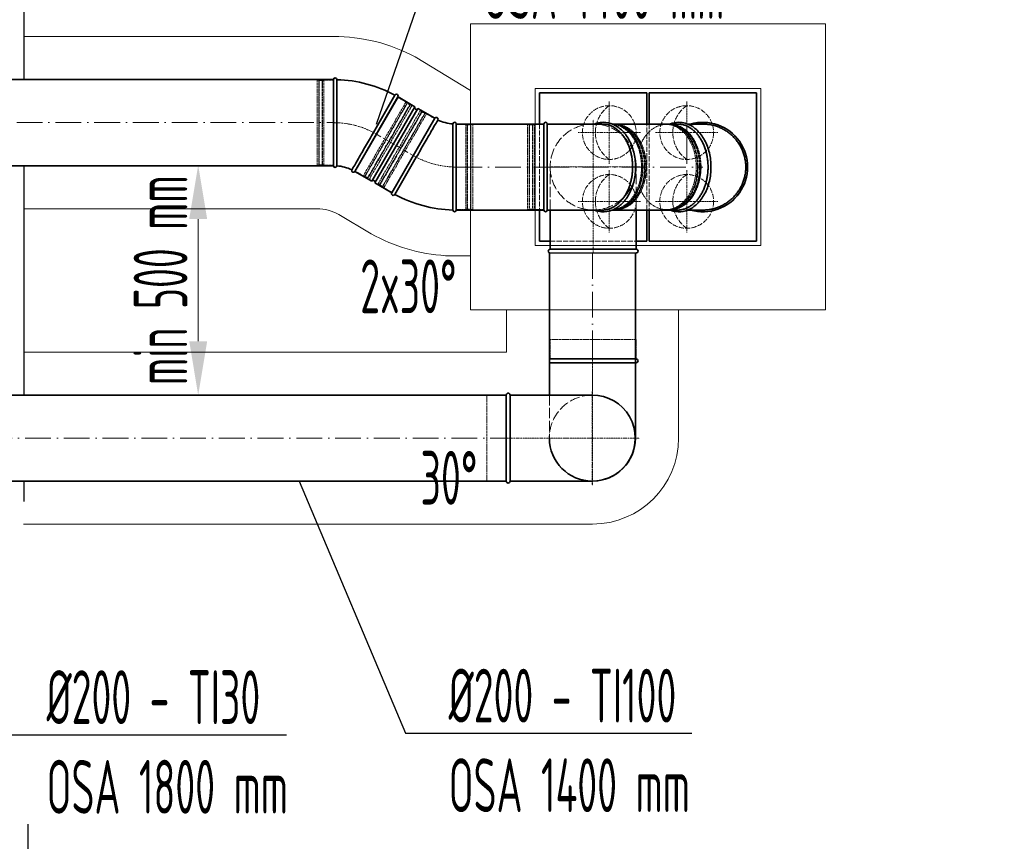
# Model space of a CAD drawing. Header units: millimetres. Extents: x -118717 to 8962, y 22910 to 145283.
# Tile 75 of 193: x -79478 to -77189, y 113395 to 115306. Entities that reach past the tile are written whole.
import ezdxf

# ---------------------------------------------------------------- set-up
doc = ezdxf.new("R2010")
doc.units = ezdxf.units.MM
for name, pattern in [('ACAD_ISO02W100', [15, 12, -3]), ('ACAD_ISO10W100', [18, 12, -3, 0, -3]), ('phl_thick', [0])]:
    doc.linetypes.add(name, pattern=pattern)
for name, color, linetype, lineweight in [('UT_KOTY - DIMENZE', 7, 'Continuous', 5), ('VZT_01 SUP (PŘÍVOD) - OBRYS', 5, 'Continuous', 35), ('VZT_02 SUP (PŘÍVOD) - OSA', 5, 'ACAD_ISO10W100', 5), ('VZT_04 SUP (PŘÍVOD) - SKRYTÉ', 5, 'ACAD_ISO02W100', 5), ('VZT_05 ETA (ODVOD) - OBRYS', 6, 'Continuous', 35), ('VZT_06 ETA (ODVOD) - OSA', 6, 'ACAD_ISO10W100', 5), ('VZT_08 ETA (ODVOD) - SKRYTÉ', 6, 'ACAD_ISO02W100', 5), ('VZT_0B ETA (ODVOD)', 6, 'Continuous', 35), ('VZT_50 POPIS - OBECNE', 7, 'Continuous', 13), ('VZT_60_KOTY - DIMENZE', 7, 'Continuous', 5), ('VZT_IZOLACE - TEPELNÁ', 6, 'IZOLACE TEPELNA', 13)]:
    doc.layers.add(name, color=color, linetype=linetype, lineweight=lineweight)
doc.layers.add('VZT_03 SUP (PŘÍVOD) - NETISK', color=8, linetype='ACAD_ISO02W100', lineweight=5, plot=False)
doc.layers.add('VZT_07 ETA (ODVOD) - NETISK', color=8, linetype='ACAD_ISO02W100', lineweight=5, plot=False)
doc.styles.add('EVORA_125', font='isocp.shx', dxfattribs={"width": 0.6, "height": 125})
doc.styles.add('ISOCP 2.5', font='isocp.shx', dxfattribs={"width": 0.6, "height": 2.5})
doc.styles.get("Standard").update_dxf_attribs({"font": 'arial.ttf'})
doc.linetypes.add('IZOLACE TEPELNA', pattern='A,12.7,-1.5,["T",Standard,S=2.54,R=0,X=0,Y=-1.27],-3', length=17.2)

msp = doc.modelspace()

# ---------------------------------------------------------------- linework, layer by layer
for p, q in [((-79467.8, 115166.1), (-79467.8, 115625.9)), ((-79467.8, 115166.1), (-79467.8, 115266.1)), ((-79467.8, 114432.8), (-79467.8, 114966.1)), ((-79467.8, 114185.1), (-79467.8, 114232.8)), ((-79459.1, 113435.1), (-79459.1, 111482.4))]:
    msp.add_line(p, q)
at = {"color": 0, "linetype": 'Continuous', "lineweight": 0, "extrusion": (2.28848e-17, 1, -2.22045e-16)}
for p, q in [((-78099.8, 115062.9, 20.5), (-78100.1, 115062.9, 20.5)), ((-78094.5, 115062.9, 20.5), (-78094.8, 115062.9, 20.5)), ((-77972.7, 115061.9, 20.5), (-77975.5, 115061.9, 20.5)), ((-77971.9, 115062.9, 20.5), (-77972.3, 115062.9, 20.5)), ((-77966.6, 115062.9, 20.5), (-77967, 115062.9, 20.5)), ((-78099.8, 114862.9, 20.5), (-78100.1, 114862.9, 20.5)), ((-78094.5, 114862.9, 20.5), (-78094.8, 114862.9, 20.5)), ((-77972.7, 114863.9, 20.5), (-77975.5, 114863.9, 20.5)), ((-77971.9, 114862.9, 20.5), (-77972.3, 114862.9, 20.5)), ((-77966.6, 114862.9, 20.5), (-77967, 114862.9, 20.5))]:
    msp.add_line(p, q, dxfattribs=at)
at = {"color": 0, "linetype": 'Continuous', "lineweight": 0}
for points in [[(-77890.1, 115062.9, 20.5), (-77890.1, 115062.9, 20.5), (-77890.2, 115062.9, 20.5), (-77890.2, 115062.9, 20.5)], [(-78123.9, 114862.9, 20.5), (-78123.9, 114862.9, 20.5), (-78123.9, 114862.9, 20.5), (-78123.9, 114862.9, 20.5)]]:
    msp.add_open_spline(points, degree=3, dxfattribs=at)
at = {"layer": 'UT_KOTY - DIMENZE'}
msp.add_line((-79063, 114557.8), (-79063, 114842.1), dxfattribs=at)
for points in [[(-79083.8, 114842.1), (-79042.2, 114842.1), (-79063, 114967.1)], [(-79083.8, 114557.8), (-79042.2, 114557.8), (-79063, 114432.8)]]:
    msp.add_solid(points, dxfattribs=at)
at = {"layer": 'VZT_01 SUP (PŘÍVOD) - OBRYS'}
for p, q in [((-78020, 115135.6), (-78270, 115135.6)), ((-78270, 115135.6), (-78270, 115063.1)), ((-78020, 115063), (-78020, 115135.6)), ((-78270, 114863.1), (-78270, 114790.6)), ((-78245, 114772), (-78245.1, 114863.1)), ((-78045, 114772.1), (-78045.1, 114863.1)), ((-78020, 114790.6), (-78020, 114863.1)), ((-78270, 114790.6), (-78245, 114790.6)), ((-78045, 114790.6), (-78020, 114790.6)), ((-78245, 114772), (-78045, 114772.1)), ((-78245, 114763), (-78045, 114763.1)), ((-78246.7, 114523.8), (-78246.7, 114432.8)), ((-78046.7, 114523.8), (-78046.7, 114332.8)), ((-78045.2, 114516.9), (-78245.2, 114516.9)), ((-78045.2, 114507.9), (-78245.2, 114507.9))]:
    msp.add_line(p, q, dxfattribs=at)
for points in [[(-78246.5, 114444.3), (-78246.5, 114763)], [(-78046.5, 114444.3), (-78046.5, 114763)], [(-78347.1, 114432.8), (-79645.6, 114432.8)], [(-78347.1, 114432.8), (-78347, 114232.8)], [(-78338.1, 114432.8), (-78338, 114232.8)], [(-78338.1, 114432.8), (-78147.1, 114432.8)], [(-78347.1, 114232.8), (-79645.6, 114232.8)], [(-78338, 114232.8), (-78147, 114232.7)]]:
    msp.add_lwpolyline(points, dxfattribs=at)
for centre, radius, start, end in [((-78245, 114767.5), 4.5, 90.0232, 270.0232), ((-78045, 114767.6), 4.5, 270.0232, 90.0232), ((-78045.2, 114512.4), 4.5, 270.0105, 90.0105), ((-78342.6, 114432.8), 4.5, 0.0232, 180.0232), ((-78147, 114332.7), 100, 270.0232, 90.0232), ((-78146.8, 114332.8), 100, 180.0105, 0.0105), ((-78342.5, 114232.8), 4.5, 180.0232, 0.0232)]:
    msp.add_arc(centre, radius, start, end, dxfattribs=at)
at = {"layer": 'VZT_02 SUP (PŘÍVOD) - OSA', "ltscale": 0.3}
for p, q in [((-78107.5, 115115.6), (-78107.5, 115043.1)), ((-78145.1, 114963.1), (-78145.2, 115073.1)), ((-78180, 115043.1), (-78107.5, 115043.1)), ((-78035, 115043.1), (-78107.5, 115043.1)), ((-78107.5, 115043.1), (-78107.5, 114970.6)), ((-78145.1, 114963.1), (-78255.1, 114963)), ((-78145.1, 114963.1), (-78035.1, 114963.1)), ((-78145, 114763.1), (-78145.1, 114963.1)), ((-78107.5, 114955.6), (-78107.5, 114883.1)), ((-78180, 114883.1), (-78107.5, 114883.1)), ((-78035, 114883.1), (-78107.5, 114883.1)), ((-78107.5, 114883.1), (-78107.5, 114810.6)), ((-78146.7, 114532.8), (-78146.7, 114332.8)), ((-78146.7, 114332.8), (-78146.6, 114222.8))]:
    msp.add_line(p, q, dxfattribs=at)
at = {"layer": 'VZT_02 SUP (PŘÍVOD) - OSA', "ltscale": 5}
for points in [[(-78146.5, 114763), (-78146.5, 114444.3)], [(-79645.6, 114332.8), (-78347.1, 114332.8)]]:
    msp.add_lwpolyline(points, dxfattribs=at)
at = {"layer": 'VZT_02 SUP (PŘÍVOD) - OSA', "ltscale": 0.3}
for points in [[(-78147, 114332.9), (-78147.1, 114442.9)], [(-78347, 114332.8), (-78147, 114332.9)], [(-78147, 114332.9), (-78037, 114332.9)], [(-78147, 114332.9), (-78147, 114222.9)]]:
    msp.add_lwpolyline(points, dxfattribs=at)
at = {"layer": 'VZT_03 SUP (PŘÍVOD) - NETISK', "ltscale": 0.4}
for p, q in [((-78045.2, 114561.9), (-78245.2, 114561.9)), ((-78245.2, 114561.9), (-78245.2, 114516.9)), ((-78045.2, 114516.9), (-78045.2, 114561.9))]:
    msp.add_line(p, q, dxfattribs=at)
msp.add_lwpolyline([(-78347.1, 114432.8), (-78392.1, 114432.8), (-78392, 114232.8), (-78347, 114232.8)], dxfattribs=at)
at = {"layer": 'VZT_04 SUP (PŘÍVOD) - SKRYTÉ'}
for p, q in [((-78270, 115063.1), (-78270, 114863.1)), ((-78020, 114863.1), (-78020, 115063)), ((-78245, 114790.6), (-78045, 114790.6))]:
    msp.add_line(p, q, dxfattribs=at)
at = {"layer": 'VZT_04 SUP (PŘÍVOD) - SKRYTÉ', "ltscale": 2}
for p, q in [((-78245.1, 114863.1), (-78245.1, 114963)), ((-78045.1, 114863.1), (-78045.1, 114963.1)), ((-78246.7, 114432.8), (-78246.8, 114332.8))]:
    msp.add_line(p, q, dxfattribs=at)
at = {"layer": 'VZT_04 SUP (PŘÍVOD) - SKRYTÉ'}
for centre in [(-78107.5, 115043.1), (-78107.5, 114883.1)]:
    msp.add_circle(centre, 62.5, dxfattribs=at)
for centre in [(-78063.1, 115043.1), (-78063.1, 114883.1)]:
    msp.add_arc(centre, 76.7, 125.4307, 234.5693, dxfattribs=at)
at = {"layer": 'VZT_04 SUP (PŘÍVOD) - SKRYTÉ', "ltscale": 2}
for centre, start, end in [((-78144.9, 114963.1), 0.0232, 180.0232), ((-78144.9, 114963.1), 180.0232, 0.0232), ((-78147, 114332.7), 90.0232, 270.0232)]:
    msp.add_arc(centre, 100, start, end, dxfattribs=at)
at = {"layer": 'VZT_05 ETA (ODVOD) - OBRYS'}
for p, q in [((-78748.6, 114966.1, 20.5), (-78748.6, 115166.1, 20.5)), ((-78740.6, 115066.1, 20.5), (-78740.6, 115166.1, 20.5)), ((-78698.8, 114952.8, 20.5), (-78598.5, 115125.9, 20.5)), ((-78598.6, 115126, 20.5), (-78698.6, 114952.7, 20.5)), ((-78655.6, 115043.3, 20.5), (-78605.6, 115130, 20.5)), ((-78598.5, 115125.9, 20.5), (-78559.1, 115103, 20.5)), ((-77765, 115135.6), (-78015, 115135.6)), ((-78015, 115135.6), (-78015, 115063)), ((-77765, 114790.6), (-77765, 115135.6)), ((-78659.5, 114930, 20.5), (-78559.1, 115103, 20.5)), ((-78652.5, 114926, 20.5), (-78552.2, 115099, 20.5)), ((-78552.2, 115099, 20.5), (-78512.8, 115076.2, 20.5)), ((-78613.2, 114903.2, 20.5), (-78512.8, 115076.2, 20.5)), ((-78613, 114903.1, 20.5), (-78513, 115076.3, 20.5)), ((-78463, 115062.9, 20.5), (-78463, 114862.9, 20.5)), ((-78556, 114985.8, 20.5), (-78606.1, 114899.1, 20.5)), ((-78471, 114963, 20.5), (-78471, 114862.9, 20.5)), ((-78698.8, 114952.8, 20.5), (-78659.5, 114930, 20.5)), ((-78652.5, 114926, 20.5), (-78613.2, 114903.2, 20.5)), ((-78015, 114863.1), (-78015, 114790.6)), ((-78015, 114790.6), (-77765, 114790.6))]:
    msp.add_line(p, q, dxfattribs=at)
at = {"layer": 'VZT_05 ETA (ODVOD) - OBRYS', "extrusion": (2.28848e-17, 1, -2.22045e-16)}
for p, q in [((-78259.6, 115062.9, 20.5), (-78259.6, 114962.9, 20.5)), ((-78251.6, 115062.9, 20.5), (-78251.6, 114862.9, 20.5)), ((-78123.9, 115062.9, 20.5), (-78251.6, 115062.9, 20.5)), ((-77890.2, 115062.9, 20.5), (-77925.2, 115062.9, 20.5)), ((-78259.6, 114962.9, 20.5), (-78259.6, 114862.9, 20.5)), ((-78251.6, 114862.9, 20.5), (-78123.9, 114862.9, 20.5)), ((-77925.2, 114862.9, 20.5), (-77890.2, 114862.9, 20.5))]:
    msp.add_line(p, q, dxfattribs=at)
at = {"layer": 'VZT_05 ETA (ODVOD) - OBRYS'}
for points in [[(-78748.6, 115166.1), (-79935.4, 115166.1)], [(-78259.6, 115062.9), (-78463, 115062.9)], [(-77948.6, 115062.9), (-78100.4, 115062.9)], [(-78748.6, 114966.1), (-79935.4, 114966.1)], [(-78259.6, 114862.9), (-78463, 114862.9)], [(-77948.6, 114862.9), (-78100.4, 114862.9)]]:
    msp.add_lwpolyline(points, dxfattribs=at)
for centre, radius, start, end in [((-78744.6, 115166.1, 20.5), 4, 0, 180), ((-78748.6, 114866.1, 20.5), 300, 61.5281, 88.4719), ((-78602.1, 115128, 20.5), 4, 330, 150), ((-78555.7, 115101, 20.5), 4, 149.8883, 329.8883), ((-78509.5, 115074.3, 20.5), 4, 334.5812, 150), ((-78463, 115162.9, 20.5), 100, 244.5812, 265.4188), ((-78467, 115062.9, 20.5), 4, 0, 175.4188), ((-78744.6, 114966.1, 20.5), 4, 180, 355.4188), ((-78748.6, 114866.1, 20.5), 100, 64.5812, 85.4188), ((-78702.1, 114954.7, 20.5), 4, 154.5812, 330), ((-78656, 114928, 20.5), 4, 329.8883, 149.8883), ((-78609.5, 114901.1, 20.5), 4, 150, 330), ((-78463, 115162.9, 20.5), 300, 241.5281, 268.4719), ((-78467, 114862.9, 20.5), 4, 180, 0)]:
    msp.add_arc(centre, radius, start, end, dxfattribs=at)
at = {"layer": 'VZT_05 ETA (ODVOD) - OBRYS', "extrusion": (-5.08144e-33, -2.22045e-16, -1)}
for centre, radius, start, end in [((77890, 114962.9, -20.5), 104, 74.0576, 285.9424), ((78255.6, 115062.9, -20.5), 4, 0, 180), ((78255.6, 114862.9, -20.5), 4, 180, 0)]:
    msp.add_arc(centre, radius, start, end, dxfattribs=at)
at = {"layer": 'VZT_05 ETA (ODVOD) - OBRYS'}
for points, knots in [([(-78556, 114985.8, 20.5), (-78549.7, 114996.7, 20.5), (-78543.5, 115007.5, 20.5), (-78531.5, 115028.2, 20.5), (-78526, 115037.8, 20.5), (-78516.6, 115054.1, 20.5), (-78512.8, 115060.7, 20.5), (-78507.5, 115069.8, 20.5), (-78506.1, 115072.3, 20.5), (-78505.9, 115072.6, 20.5), (-78505.9, 115072.6, 20.5), (-78505.9, 115072.6, 20.5)], [157.533456, 157.533456, 157.533456, 157.533456, 195.393508, 195.393508, 234.551342, 234.551342, 273.721472, 273.721472, 312.806301, 312.806301, 315.294186, 315.294186, 315.294186, 315.294186]), ([(-78740.7, 114965.8, 20.5), (-78740.7, 114965.8, 20.5), (-78740.7, 114968, 20.5), (-78740.7, 114977, 20.5), (-78740.7, 114983.9, 20.5), (-78740.6, 115001.7, 20.5), (-78740.6, 115012.4, 20.5), (-78740.6, 115036.1, 20.5), (-78740.6, 115049, 20.5), (-78740.6, 115063.4, 20.5), (-78740.6, 115064.7, 20.5), (-78740.6, 115066.1, 20.5)], [315.294186, 315.294186, 315.294186, 315.294186, 351.735982, 351.735982, 390.710875, 390.710875, 429.832624, 429.832624, 468.991563, 468.991563, 473.053633, 473.053633, 473.053633, 473.053633]), ([(-78471, 115063.2, 20.5), (-78471, 115063.2, 20.5), (-78471, 115061, 20.5), (-78471, 115052, 20.5), (-78471, 115045.1, 20.5), (-78471, 115027.3, 20.5), (-78471, 115016.6, 20.5), (-78471, 114992.9, 20.5), (-78471, 114980.1, 20.5), (-78471, 114965.7, 20.5), (-78471, 114964.3, 20.5), (-78471, 114963, 20.5)], [315.294186, 315.294186, 315.294186, 315.294186, 351.735982, 351.735982, 390.710875, 390.710875, 429.832624, 429.832624, 468.991563, 468.991563, 473.053633, 473.053633, 473.053633, 473.053633]), ([(-78121, 115066.9, 20.5), (-78113.2, 115066.9, 20.5), (-78105.3, 115065.2, 20.5), (-78090.4, 115058.4, 20.5), (-78083.3, 115053.4, 20.5), (-78070.5, 115040.4, 20.5), (-78064.8, 115032.4, 20.5), (-78055.5, 115014.3, 20.5), (-78052, 115004.2, 20.5), (-78047.3, 114983, 20.5), (-78046.1, 114971.8, 20.5), (-78046.5, 114949.6, 20.5), (-78047.9, 114938.5, 20.5), (-78053.3, 114917.5, 20.5), (-78057.2, 114907.6, 20.5), (-78067, 114890, 20.5), (-78073, 114882.3, 20.5), (-78086.4, 114870, 20.5), (-78093.9, 114865.3, 20.5), (-78109.3, 114859.6, 20.5), (-78117.4, 114858.4, 20.5), (-78130.8, 114859.5, 20.5), (-78136.3, 114860.8, 20.5), (-78141.6, 114862.9, 20.5)], [0, 0, 0, 0, 0.308376, 0.308376, 0.622113, 0.622113, 0.943381, 0.943381, 1.267532, 1.267532, 1.59202, 1.59202, 1.916452, 1.916452, 2.240944, 2.240944, 2.564931, 2.564931, 2.885391, 2.885391, 3.197704, 3.197704, 3.415135, 3.415135, 3.415135, 3.415135]), ([(-78141.6, 115062.9, 20.5), (-78139.8, 115063.6, 20.5), (-78137.9, 115064.2, 20.5), (-78131.1, 115066.2, 20.5), (-78126.1, 115066.9, 20.5), (-78121, 115066.9, 20.5)], [6.0096429, 6.0096429, 6.0096429, 6.0096429, 6.0843742, 6.0843742, 6.2831853, 6.2831853, 6.2831853, 6.2831853]), ([(-78123.9, 114862.9, 20.5), (-78122.8, 114862.9, 20.5), (-78121.7, 114862.9, 20.5), (-78119.5, 114863.1, 20.5), (-78118.3, 114863.2, 20.5), (-78116, 114863.5, 20.5), (-78114.8, 114863.7, 20.5), (-78112.5, 114864.2, 20.5), (-78111.3, 114864.5, 20.5), (-78109, 114865.1, 20.5), (-78107.8, 114865.5, 20.5), (-78105.5, 114866.3, 20.5), (-78104.4, 114866.8, 20.5), (-78102.1, 114867.7, 20.5), (-78101.1, 114868.3, 20.5), (-78098.9, 114869.3, 20.5), (-78097.9, 114869.9, 20.5), (-78095.9, 114871.1, 20.5), (-78094.8, 114871.7, 20.5), (-78092.8, 114873.1, 20.5), (-78091.7, 114873.8, 20.5), (-78089.7, 114875.4, 20.5), (-78088.7, 114876.2, 20.5), (-78086.6, 114877.9, 20.5), (-78085.6, 114878.8, 20.5), (-78083.6, 114880.7, 20.5), (-78082.7, 114881.7, 20.5), (-78080.8, 114883.6, 20.5), (-78079.8, 114884.7, 20.5), (-78078, 114886.8, 20.5), (-78077.2, 114887.8, 20.5), (-78075.5, 114890, 20.5), (-78074.7, 114891.1, 20.5), (-78073.1, 114893.3, 20.5), (-78072.4, 114894.4, 20.5), (-78070.8, 114896.8, 20.5), (-78070.1, 114898, 20.5), (-78068.6, 114900.6, 20.5), (-78067.9, 114901.9, 20.5), (-78066.5, 114904.6, 20.5), (-78065.8, 114905.9, 20.5), (-78064.5, 114908.7, 20.5), (-78063.8, 114910.2, 20.5), (-78062.6, 114913, 20.5), (-78062, 114914.5, 20.5), (-78060.9, 114917.4, 20.5), (-78060.4, 114918.9, 20.5), (-78059.4, 114921.8, 20.5), (-78059, 114923.2, 20.5), (-78058.2, 114926.1, 20.5), (-78057.8, 114927.5, 20.5), (-78057, 114930.5, 20.5), (-78056.6, 114932.1, 20.5), (-78055.9, 114935.2, 20.5), (-78055.6, 114936.8, 20.5), (-78055.1, 114940.1, 20.5), (-78054.8, 114941.7, 20.5), (-78054.3, 114945, 20.5), (-78054.1, 114946.7, 20.5), (-78053.8, 114950, 20.5), (-78053.6, 114951.7, 20.5), (-78053.4, 114954.9, 20.5), (-78053.3, 114956.6, 20.5), (-78053.2, 114959.8, 20.5), (-78053.2, 114961.3, 20.5), (-78053.2, 114962.9, 20.5), (-78053.2, 114964.4, 20.5), (-78053.2, 114966, 20.5), (-78053.3, 114969.2, 20.5), (-78053.4, 114970.8, 20.5), (-78053.6, 114974.1, 20.5), (-78053.8, 114975.8, 20.5), (-78054.1, 114979.1, 20.5), (-78054.3, 114980.7, 20.5), (-78054.8, 114984, 20.5), (-78055.1, 114985.7, 20.5), (-78055.6, 114988.9, 20.5), (-78055.9, 114990.5, 20.5), (-78056.6, 114993.7, 20.5), (-78057, 114995.2, 20.5), (-78057.8, 114998.3, 20.5), (-78058.2, 114999.7, 20.5), (-78059, 115002.6, 20.5), (-78059.4, 115004, 20.5), (-78060.4, 115006.9, 20.5), (-78060.9, 115008.4, 20.5), (-78062, 115011.3, 20.5), (-78062.6, 115012.7, 20.5), (-78063.8, 115015.6, 20.5), (-78064.5, 115017, 20.5), (-78065.8, 115019.8, 20.5), (-78066.5, 115021.2, 20.5), (-78067.9, 115023.9, 20.5), (-78068.6, 115025.2, 20.5), (-78070.1, 115027.8, 20.5), (-78070.8, 115029, 20.5), (-78072.4, 115031.4, 20.5), (-78073.1, 115032.5, 20.5), (-78074.7, 115034.7, 20.5), (-78075.5, 115035.8, 20.5), (-78077.2, 115037.9, 20.5), (-78078, 115039, 20.5), (-78079.8, 115041.1, 20.5), (-78080.8, 115042.1, 20.5), (-78082.7, 115044.1, 20.5), (-78083.6, 115045.1, 20.5), (-78085.6, 115047, 20.5), (-78086.6, 115047.9, 20.5), (-78088.7, 115049.6, 20.5), (-78089.7, 115050.4, 20.5), (-78091.7, 115051.9, 20.5), (-78092.8, 115052.7, 20.5), (-78094.8, 115054, 20.5), (-78095.9, 115054.7, 20.5), (-78097.9, 115055.9, 20.5), (-78098.9, 115056.4, 20.5), (-78101.1, 115057.5, 20.5), (-78102.1, 115058, 20.5), (-78104.4, 115059, 20.5), (-78105.5, 115059.5, 20.5), (-78107.8, 115060.3, 20.5), (-78109, 115060.6, 20.5), (-78111.3, 115061.3, 20.5), (-78112.5, 115061.6, 20.5), (-78114.8, 115062.1, 20.5), (-78116, 115062.3, 20.5), (-78118.3, 115062.6, 20.5), (-78119.5, 115062.7, 20.5), (-78121.7, 115062.9, 20.5), (-78122.8, 115062.9, 20.5), (-78123.9, 115062.9, 20.5)], [-148.058014, -148.058014, -148.058014, -148.058014, -143.505913, -143.505913, -138.87378, -138.87378, -134.241647, -134.241647, -129.609514, -129.609514, -124.977381, -124.977381, -120.345248, -120.345248, -115.713115, -115.713115, -111.080982, -111.080982, -106.451331, -106.451331, -101.82168, -101.82168, -97.192029, -97.192029, -92.562378, -92.562378, -87.932727, -87.932727, -83.303076, -83.303076, -78.673425, -78.673425, -74.043774, -74.043774, -69.415617, -69.415617, -64.787461, -64.787461, -60.159305, -60.159305, -55.531148, -55.531148, -50.902992, -50.902992, -46.274836, -46.274836, -41.646679, -41.646679, -37.018523, -37.018523, -32.391208, -32.391208, -27.763892, -27.763892, -23.136577, -23.136577, -18.509262, -18.509262, -13.881946, -13.881946, -9.254631, -9.254631, -4.627315, -4.627315, 0, 0, 0, 4.627315, 4.627315, 9.254631, 9.254631, 13.881946, 13.881946, 18.509262, 18.509262, 23.136577, 23.136577, 27.763892, 27.763892, 32.391208, 32.391208, 37.018523, 37.018523, 41.646679, 41.646679, 46.274836, 46.274836, 50.902992, 50.902992, 55.531148, 55.531148, 60.159305, 60.159305, 64.787461, 64.787461, 69.415617, 69.415617, 74.043774, 74.043774, 78.673425, 78.673425, 83.303076, 83.303076, 87.932727, 87.932727, 92.562378, 92.562378, 97.192029, 97.192029, 101.82168, 101.82168, 106.451331, 106.451331, 111.080982, 111.080982, 115.713115, 115.713115, 120.345248, 120.345248, 124.977381, 124.977381, 129.609514, 129.609514, 134.241647, 134.241647, 138.87378, 138.87378, 143.505913, 143.505913, 148.058014, 148.058014, 148.058014, 148.058014]), ([(-77966.4, 114862.9, 20.5), (-77965.9, 114862.7, 20.5), (-77965.5, 114862.6, 20.5), (-77957.5, 114859.6, 20.5), (-77949.4, 114858.4, 20.5), (-77933.7, 114859.7, 20.5), (-77925.9, 114862, 20.5), (-77911.3, 114869.9, 20.5), (-77904.4, 114875.6, 20.5), (-77892.1, 114889.6, 20.5), (-77886.8, 114898, 20.5), (-77878.3, 114916.8, 20.5), (-77875.1, 114927.2, 20.5), (-77871.3, 114948.8, 20.5), (-77870.7, 114960, 20.5), (-77871.9, 114982.2, 20.5), (-77873.8, 114993.2, 20.5), (-77880.1, 115013.7, 20.5), (-77884.4, 115023.2, 20.5), (-77895, 115040, 20.5), (-77901.3, 115047.2, 20.5), (-77915.2, 115058.5, 20.5), (-77922.8, 115062.5, 20.5), (-77935.7, 115066.2, 20.5), (-77940.7, 115066.9, 20.5), (-77945.8, 115066.9, 20.5)], [2.868023, 2.868023, 2.868023, 2.868023, 2.885391, 2.885391, 3.197704, 3.197704, 3.506297, 3.506297, 3.821613, 3.821613, 4.143743, 4.143743, 4.468055, 4.468055, 4.79253, 4.79253, 5.116967, 5.116967, 5.441453, 5.441453, 5.765127, 5.765127, 6.084374, 6.084374, 6.283185, 6.283185, 6.283185, 6.283185]), ([(-77948.6, 114862.9), (-77947.5, 114862.9), (-77946.4, 114862.9), (-77944.1, 114863.1), (-77943, 114863.2), (-77940.7, 114863.5), (-77939.5, 114863.7), (-77937.1, 114864.2), (-77936, 114864.5), (-77933.6, 114865.1), (-77932.5, 114865.5), (-77930.2, 114866.3), (-77929, 114866.8), (-77926.8, 114867.7), (-77925.7, 114868.3), (-77923.6, 114869.3), (-77922.5, 114869.9), (-77920.5, 114871.1), (-77919.5, 114871.7), (-77917.4, 114873.1), (-77916.4, 114873.8), (-77914.4, 114875.4), (-77913.3, 114876.2), (-77911.3, 114877.9), (-77910.3, 114878.8), (-77908.3, 114880.7), (-77907.3, 114881.7), (-77905.4, 114883.6), (-77904.5, 114884.7), (-77902.7, 114886.8), (-77901.8, 114887.8), (-77900.2, 114890), (-77899.4, 114891.1), (-77897.8, 114893.3), (-77897, 114894.4), (-77895.5, 114896.8), (-77894.8, 114898), (-77893.3, 114900.6), (-77892.5, 114901.9), (-77891.1, 114904.6), (-77890.4, 114905.9), (-77889.1, 114908.7), (-77888.5, 114910.2), (-77887.3, 114913), (-77886.7, 114914.5), (-77885.6, 114917.4), (-77885.1, 114918.9), (-77884.1, 114921.8), (-77883.7, 114923.2), (-77882.8, 114926.1), (-77882.4, 114927.5), (-77881.7, 114930.5), (-77881.3, 114932.1), (-77880.6, 114935.2), (-77880.3, 114936.8), (-77879.7, 114940.1), (-77879.5, 114941.7), (-77879, 114945), (-77878.8, 114946.7), (-77878.4, 114950), (-77878.3, 114951.7), (-77878.1, 114954.9), (-77878, 114956.6), (-77877.9, 114959.8), (-77877.9, 114961.3), (-77877.9, 114962.9), (-77877.9, 114964.4), (-77877.9, 114966), (-77878, 114969.2), (-77878.1, 114970.8), (-77878.3, 114974.1), (-77878.4, 114975.8), (-77878.8, 114979.1), (-77879, 114980.7), (-77879.5, 114984), (-77879.7, 114985.7), (-77880.3, 114988.9), (-77880.6, 114990.5), (-77881.3, 114993.7), (-77881.7, 114995.2), (-77882.4, 114998.3), (-77882.8, 114999.7), (-77883.7, 115002.6), (-77884.1, 115004), (-77885.1, 115006.9), (-77885.6, 115008.4), (-77886.7, 115011.3), (-77887.3, 115012.7), (-77888.5, 115015.6), (-77889.1, 115017), (-77890.4, 115019.8), (-77891.1, 115021.2), (-77892.5, 115023.9), (-77893.3, 115025.2), (-77894.8, 115027.8), (-77895.5, 115029), (-77897, 115031.4), (-77897.8, 115032.5), (-77899.4, 115034.7), (-77900.2, 115035.8), (-77901.8, 115037.9), (-77902.7, 115039), (-77904.5, 115041.1), (-77905.4, 115042.1), (-77907.3, 115044.1), (-77908.3, 115045.1), (-77910.3, 115047), (-77911.3, 115047.9), (-77913.3, 115049.6), (-77914.4, 115050.4), (-77916.4, 115051.9), (-77917.4, 115052.7), (-77919.5, 115054), (-77920.5, 115054.7), (-77922.5, 115055.9), (-77923.6, 115056.4), (-77925.7, 115057.5), (-77926.8, 115058), (-77929, 115059), (-77930.2, 115059.5), (-77932.5, 115060.3), (-77933.6, 115060.6), (-77936, 115061.3), (-77937.1, 115061.6), (-77939.5, 115062.1), (-77940.7, 115062.3), (-77943, 115062.6), (-77944.1, 115062.7), (-77946.4, 115062.9), (-77947.5, 115062.9), (-77948.6, 115062.9)], [-148.058014, -148.058014, -148.058014, -148.058014, -143.505913, -143.505913, -138.87378, -138.87378, -134.241647, -134.241647, -129.609514, -129.609514, -124.977381, -124.977381, -120.345248, -120.345248, -115.713115, -115.713115, -111.080982, -111.080982, -106.451331, -106.451331, -101.82168, -101.82168, -97.192029, -97.192029, -92.562378, -92.562378, -87.932727, -87.932727, -83.303076, -83.303076, -78.673425, -78.673425, -74.043774, -74.043774, -69.415617, -69.415617, -64.787461, -64.787461, -60.159305, -60.159305, -55.531148, -55.531148, -50.902992, -50.902992, -46.274836, -46.274836, -41.646679, -41.646679, -37.018523, -37.018523, -32.391208, -32.391208, -27.763892, -27.763892, -23.136577, -23.136577, -18.509262, -18.509262, -13.881946, -13.881946, -9.254631, -9.254631, -4.627315, -4.627315, 0, 0, 0, 4.627315, 4.627315, 9.254631, 9.254631, 13.881946, 13.881946, 18.509262, 18.509262, 23.136577, 23.136577, 27.763892, 27.763892, 32.391208, 32.391208, 37.018523, 37.018523, 41.646679, 41.646679, 46.274836, 46.274836, 50.902992, 50.902992, 55.531148, 55.531148, 60.159305, 60.159305, 64.787461, 64.787461, 69.415617, 69.415617, 74.043774, 74.043774, 78.673425, 78.673425, 83.303076, 83.303076, 87.932727, 87.932727, 92.562378, 92.562378, 97.192029, 97.192029, 101.82168, 101.82168, 106.451331, 106.451331, 111.080982, 111.080982, 115.713115, 115.713115, 120.345248, 120.345248, 124.977381, 124.977381, 129.609514, 129.609514, 134.241647, 134.241647, 138.87378, 138.87378, 143.505913, 143.505913, 148.058014, 148.058014, 148.058014, 148.058014]), ([(-77890.1, 114862.9, 20.5), (-77888.6, 114862.9, 20.5), (-77887, 114862.9, 20.5), (-77883.9, 114863.1, 20.5), (-77882.2, 114863.2, 20.5), (-77879, 114863.5, 20.5), (-77877.3, 114863.7, 20.5), (-77874, 114864.2, 20.5), (-77872.3, 114864.5, 20.5), (-77869, 114865.1, 20.5), (-77867.4, 114865.5, 20.5), (-77864.1, 114866.3, 20.5), (-77862.5, 114866.8, 20.5), (-77859.4, 114867.7, 20.5), (-77857.8, 114868.3, 20.5), (-77854.8, 114869.3, 20.5), (-77853.3, 114869.9, 20.5), (-77850.5, 114871.1, 20.5), (-77849, 114871.7, 20.5), (-77846.1, 114873.1, 20.5), (-77844.7, 114873.8, 20.5), (-77841.7, 114875.4, 20.5), (-77840.3, 114876.2, 20.5), (-77837.4, 114877.9, 20.5), (-77836, 114878.8, 20.5), (-77833.2, 114880.7, 20.5), (-77831.8, 114881.7, 20.5), (-77829.1, 114883.6, 20.5), (-77827.8, 114884.7, 20.5), (-77825.3, 114886.8, 20.5), (-77824, 114887.8, 20.5), (-77821.7, 114890, 20.5), (-77820.5, 114891.1, 20.5), (-77818.3, 114893.3, 20.5), (-77817.3, 114894.4, 20.5), (-77815.1, 114896.8, 20.5), (-77814, 114898, 20.5), (-77811.9, 114900.6, 20.5), (-77810.9, 114901.9, 20.5), (-77808.9, 114904.6, 20.5), (-77807.9, 114905.9, 20.5), (-77806.1, 114908.7, 20.5), (-77805.2, 114910.2, 20.5), (-77803.4, 114913, 20.5), (-77802.6, 114914.5, 20.5), (-77801.1, 114917.4, 20.5), (-77800.3, 114918.9, 20.5), (-77799, 114921.8, 20.5), (-77798.3, 114923.2, 20.5), (-77797.2, 114926.1, 20.5), (-77796.6, 114927.5, 20.5), (-77795.5, 114930.5, 20.5), (-77795, 114932.1, 20.5), (-77794, 114935.2, 20.5), (-77793.6, 114936.8, 20.5), (-77792.8, 114940.1, 20.5), (-77792.4, 114941.7, 20.5), (-77791.7, 114945, 20.5), (-77791.4, 114946.7, 20.5), (-77791, 114950, 20.5), (-77790.8, 114951.7, 20.5), (-77790.4, 114954.9, 20.5), (-77790.3, 114956.6, 20.5), (-77790.2, 114959.8, 20.5), (-77790.1, 114961.3, 20.5), (-77790.1, 114962.9, 20.5), (-77790.1, 114964.4, 20.5), (-77790.2, 114966, 20.5), (-77790.3, 114969.2, 20.5), (-77790.4, 114970.8, 20.5), (-77790.8, 114974.1, 20.5), (-77791, 114975.8, 20.5), (-77791.4, 114979.1, 20.5), (-77791.7, 114980.7, 20.5), (-77792.4, 114984, 20.5), (-77792.8, 114985.7, 20.5), (-77793.6, 114988.9, 20.5), (-77794, 114990.5, 20.5), (-77795, 114993.7, 20.5), (-77795.5, 114995.2, 20.5), (-77796.6, 114998.3, 20.5), (-77797.2, 114999.7, 20.5), (-77798.3, 115002.6, 20.5), (-77799, 115004, 20.5), (-77800.3, 115006.9, 20.5), (-77801.1, 115008.4, 20.5), (-77802.6, 115011.3, 20.5), (-77803.4, 115012.7, 20.5), (-77805.2, 115015.6, 20.5), (-77806.1, 115017, 20.5), (-77807.9, 115019.8, 20.5), (-77808.9, 115021.2, 20.5), (-77810.9, 115023.9, 20.5), (-77811.9, 115025.2, 20.5), (-77814, 115027.8, 20.5), (-77815.1, 115029, 20.5), (-77817.3, 115031.4, 20.5), (-77818.3, 115032.5, 20.5), (-77820.5, 115034.7, 20.5), (-77821.7, 115035.8, 20.5), (-77824, 115037.9, 20.5), (-77825.3, 115039, 20.5), (-77827.8, 115041.1, 20.5), (-77829.1, 115042.1, 20.5), (-77831.8, 115044.1, 20.5), (-77833.2, 115045.1, 20.5), (-77836, 115047, 20.5), (-77837.4, 115047.9, 20.5), (-77840.3, 115049.6, 20.5), (-77841.7, 115050.4, 20.5), (-77844.7, 115051.9, 20.5), (-77846.1, 115052.7, 20.5), (-77849, 115054, 20.5), (-77850.5, 115054.7, 20.5), (-77853.3, 115055.9, 20.5), (-77854.8, 115056.4, 20.5), (-77857.8, 115057.5, 20.5), (-77859.4, 115058, 20.5), (-77862.5, 115059, 20.5), (-77864.1, 115059.5, 20.5), (-77867.4, 115060.3, 20.5), (-77869, 115060.6, 20.5), (-77872.3, 115061.3, 20.5), (-77874, 115061.6, 20.5), (-77877.3, 115062.1, 20.5), (-77879, 115062.3, 20.5), (-77882.2, 115062.6, 20.5), (-77883.9, 115062.7, 20.5), (-77887, 115062.9, 20.5), (-77888.6, 115062.9, 20.5), (-77890.1, 115062.9, 20.5)], [-148.058014, -148.058014, -148.058014, -148.058014, -143.505913, -143.505913, -138.87378, -138.87378, -134.241647, -134.241647, -129.609514, -129.609514, -124.977381, -124.977381, -120.345248, -120.345248, -115.713115, -115.713115, -111.080982, -111.080982, -106.451331, -106.451331, -101.82168, -101.82168, -97.192029, -97.192029, -92.562378, -92.562378, -87.932727, -87.932727, -83.303076, -83.303076, -78.673425, -78.673425, -74.043774, -74.043774, -69.415617, -69.415617, -64.787461, -64.787461, -60.159305, -60.159305, -55.531148, -55.531148, -50.902992, -50.902992, -46.274836, -46.274836, -41.646679, -41.646679, -37.018523, -37.018523, -32.391208, -32.391208, -27.763892, -27.763892, -23.136577, -23.136577, -18.509262, -18.509262, -13.881946, -13.881946, -9.254631, -9.254631, -4.627315, -4.627315, 0, 0, 0, 4.627315, 4.627315, 9.254631, 9.254631, 13.881946, 13.881946, 18.509262, 18.509262, 23.136577, 23.136577, 27.763892, 27.763892, 32.391208, 32.391208, 37.018523, 37.018523, 41.646679, 41.646679, 46.274836, 46.274836, 50.902992, 50.902992, 55.531148, 55.531148, 60.159305, 60.159305, 64.787461, 64.787461, 69.415617, 69.415617, 74.043774, 74.043774, 78.673425, 78.673425, 83.303076, 83.303076, 87.932727, 87.932727, 92.562378, 92.562378, 97.192029, 97.192029, 101.82168, 101.82168, 106.451331, 106.451331, 111.080982, 111.080982, 115.713115, 115.713115, 120.345248, 120.345248, 124.977381, 124.977381, 129.609514, 129.609514, 134.241647, 134.241647, 138.87378, 138.87378, 143.505913, 143.505913, 148.058014, 148.058014, 148.058014, 148.058014]), ([(-78655.6, 115043.3, 20.5), (-78661.9, 115032.4, 20.5), (-78668.2, 115021.5, 20.5), (-78680.1, 115000.8, 20.5), (-78685.7, 114991.2, 20.5), (-78695.1, 114974.9, 20.5), (-78698.8, 114968.4, 20.5), (-78704.1, 114959.3, 20.5), (-78705.5, 114956.8, 20.5), (-78705.7, 114956.5, 20.5), (-78705.7, 114956.5, 20.5), (-78705.7, 114956.5, 20.5)], [157.533456, 157.533456, 157.533456, 157.533456, 195.393508, 195.393508, 234.551342, 234.551342, 273.721472, 273.721472, 312.806301, 312.806301, 315.294186, 315.294186, 315.294186, 315.294186])]:
    msp.add_open_spline(points, degree=3, knots=knots, dxfattribs=at)
for points in [[(-78123.9, 115062.9, 20.5), (-78123.9, 115062.9, 20.5), (-78123.9, 115062.9, 20.5), (-78123.9, 115062.9, 20.5)], [(-77890.2, 114862.9, 20.5), (-77890.2, 114862.9, 20.5), (-77890.1, 114862.9, 20.5), (-77890.1, 114862.9, 20.5)]]:
    msp.add_open_spline(points, degree=3, dxfattribs=at)
at = {"layer": 'VZT_06 ETA (ODVOD) - OSA', "ltscale": 0.3}
for p, q in [((-77927.5, 115115.6), (-77927.5, 115043.1)), ((-78000, 115043.1), (-77927.5, 115043.1)), ((-77927.5, 114970.6), (-77927.5, 115043.1)), ((-77855, 115043.1), (-77927.5, 115043.1)), ((-77927.5, 115043.1), (-77927.5, 114970.6)), ((-77927.5, 114955.6), (-77927.5, 114883.1)), ((-78000, 114883.1), (-77927.5, 114883.1)), ((-77855, 114883.1), (-77927.5, 114883.1)), ((-77927.5, 114883.1), (-77927.5, 114810.6))]:
    msp.add_line(p, q, dxfattribs=at)
at = {"layer": 'VZT_06 ETA (ODVOD) - OSA', "ltscale": 5}
for points in [[(-79935.4, 115066.1), (-78748.6, 115066.1)], [(-78463, 114962.9), (-78259.6, 114962.9)], [(-78259.6, 114962.9), (-77890, 114962.9)]]:
    msp.add_lwpolyline(points, dxfattribs=at)
at = {"layer": 'VZT_06 ETA (ODVOD) - OSA', "ltscale": 0.3, "elevation": 20.5}
for points in [[(-78748.6, 115066.1), (-78748.6, 115066.1, -0.131652), (-78648.6, 115039.4, -0.131652)], [(-78463, 114962.9), (-78463, 114962.9, -0.131652), (-78563, 114989.7, -0.131652)]]:
    msp.add_lwpolyline(points, format="xyb", dxfattribs=at)
at = {"layer": 'VZT_06 ETA (ODVOD) - OSA', "elevation": 20.5}
msp.add_lwpolyline([(-78648.6, 115039.4), (-78563, 114989.7)], dxfattribs=at)
at = {"layer": 'VZT_07 ETA (ODVOD) - NETISK', "ltscale": 0.4}
for p, q in [((-78786.6, 114967.1, 20.5), (-78786.6, 115165.1, 20.5)), ((-78782.6, 115165.1, 20.5), (-78786.6, 115165.1, 20.5)), ((-78782.6, 114967.1, 20.5), (-78782.6, 115165.1, 20.5)), ((-78782.1, 115164.1, 20.5), (-78782.6, 115164.1, 20.5)), ((-78782.1, 114966.1, 20.5), (-78782.1, 115166.1, 20.5)), ((-78781.6, 115166.1, 20.5), (-78782.1, 115166.1, 20.5)), ((-78781.6, 114966.1, 20.5), (-78781.6, 115166.1, 20.5)), ((-78774.6, 115164.1, 20.5), (-78781.6, 115164.1, 20.5)), ((-78774.6, 114966.1, 20.5), (-78774.6, 115166.1, 20.5)), ((-78774.1, 115166.1, 20.5), (-78774.6, 115166.1, 20.5)), ((-78774.1, 114966.1, 20.5), (-78774.1, 115166.1, 20.5)), ((-78770.6, 115164.1, 20.5), (-78774.1, 115164.1, 20.5)), ((-78770.6, 114967.1, 20.5), (-78770.6, 115165.1, 20.5)), ((-78748.6, 115165.1, 20.5), (-78770.6, 115165.1, 20.5)), ((-78580.1, 115114.1, 20.5), (-78599.1, 115125.1, 20.5)), ((-78679.1, 114942.6, 20.5), (-78580.1, 115114.1, 20.5)), ((-78676.6, 114940, 20.5), (-78576.6, 115113.2, 20.5)), ((-78676.1, 114939.7, 20.5), (-78576.1, 115113, 20.5)), ((-78670.1, 114936.2, 20.5), (-78570.1, 115109.5, 20.5)), ((-78669.6, 114936, 20.5), (-78569.6, 115109.2, 20.5)), ((-78668.7, 114936.6, 20.5), (-78569.7, 115108.1, 20.5)), ((-78665.2, 114934.6, 20.5), (-78566.2, 115106.1, 20.5)), ((-78546.4, 115094.4, 20.5), (-78645.4, 114922.9, 20.5)), ((-78577.6, 115111.5, 20.5), (-78580.6, 115113.2, 20.5)), ((-78571.1, 115107.7, 20.5), (-78577.1, 115111.2, 20.5)), ((-78576.1, 115113, 20.5), (-78576.6, 115113.2, 20.5)), ((-78570.2, 115107.2, 20.5), (-78570.6, 115107.5, 20.5)), ((-78569.6, 115109.2, 20.5), (-78570.1, 115109.5, 20.5)), ((-78566.2, 115106.1, 20.5), (-78569.7, 115108.1, 20.5)), ((-78546.4, 115094.4, 20.5), (-78542.9, 115092.4, 20.5)), ((-78542, 115093, 20.5), (-78642, 114919.8, 20.5)), ((-78542.9, 115092.4, 20.5), (-78641.9, 114920.9, 20.5)), ((-78541.6, 115092.8, 20.5), (-78641.6, 114919.6, 20.5)), ((-78535.5, 115089.3, 20.5), (-78635.5, 114916.1, 20.5)), ((-78535.1, 115089, 20.5), (-78635.1, 114915.8, 20.5)), ((-78532.6, 115086.4, 20.5), (-78631.6, 114914.9, 20.5)), ((-78543.4, 115091.6, 20.5), (-78543, 115091.3, 20.5)), ((-78542.6, 115091.1, 20.5), (-78536.5, 115087.6, 20.5)), ((-78542, 115093, 20.5), (-78541.6, 115092.8, 20.5)), ((-78536.1, 115087.3, 20.5), (-78533.1, 115085.6, 20.5)), ((-78535.5, 115089.3, 20.5), (-78535.1, 115089, 20.5)), ((-78532.6, 115086.4, 20.5), (-78513.5, 115075.4, 20.5)), ((-78463, 115061.9, 20.5), (-78441, 115061.9, 20.5)), ((-78441, 115061.9, 20.5), (-78441, 114863.9, 20.5)), ((-78441, 115060.9, 20.5), (-78437.5, 115060.9, 20.5)), ((-78437.5, 115062.9, 20.5), (-78437.5, 114862.9, 20.5)), ((-78437.5, 115062.9, 20.5), (-78437, 115062.9, 20.5)), ((-78437, 115062.9, 20.5), (-78437, 114862.9, 20.5)), ((-78437, 115060.9, 20.5), (-78430, 115060.9, 20.5)), ((-78430, 115062.9, 20.5), (-78430, 114862.9, 20.5)), ((-78430, 115062.9, 20.5), (-78429.5, 115062.9, 20.5)), ((-78429.5, 115062.9, 20.5), (-78429.5, 114862.9, 20.5)), ((-78429.5, 115060.9, 20.5), (-78429, 115060.9, 20.5)), ((-78429, 115061.9, 20.5), (-78429, 114863.9, 20.5)), ((-78429, 115061.9, 20.5), (-78425, 115061.9, 20.5)), ((-78425, 115061.9, 20.5), (-78425, 114863.9, 20.5)), ((-78782.6, 114967.1, 20.5), (-78786.6, 114967.1, 20.5)), ((-78782.1, 114968.1, 20.5), (-78782.6, 114968.1, 20.5)), ((-78781.6, 114966.1, 20.5), (-78782.1, 114966.1, 20.5)), ((-78774.6, 114968.1, 20.5), (-78781.6, 114968.1, 20.5)), ((-78774.1, 114966.1, 20.5), (-78774.6, 114966.1, 20.5)), ((-78770.6, 114968.1, 20.5), (-78774.1, 114968.1, 20.5)), ((-78748.6, 114967.1, 20.5), (-78770.6, 114967.1, 20.5)), ((-78679.1, 114942.6, 20.5), (-78698.1, 114953.6, 20.5)), ((-78675.6, 114941.7, 20.5), (-78678.6, 114943.5, 20.5)), ((-78676.1, 114939.7, 20.5), (-78676.6, 114940, 20.5)), ((-78669.1, 114938, 20.5), (-78675.1, 114941.5, 20.5)), ((-78669.6, 114936, 20.5), (-78670.1, 114936.2, 20.5)), ((-78665.2, 114934.6, 20.5), (-78668.7, 114936.6, 20.5)), ((-78668.2, 114937.5, 20.5), (-78668.6, 114937.7, 20.5)), ((-78645.4, 114922.9, 20.5), (-78641.9, 114920.9, 20.5)), ((-78642, 114919.8, 20.5), (-78641.6, 114919.6, 20.5)), ((-78641.4, 114921.8, 20.5), (-78641, 114921.6, 20.5)), ((-78640.6, 114921.3, 20.5), (-78634.5, 114917.8, 20.5)), ((-78635.5, 114916.1, 20.5), (-78635.1, 114915.8, 20.5)), ((-78634.1, 114917.6, 20.5), (-78631.1, 114915.8, 20.5)), ((-78631.6, 114914.9, 20.5), (-78612.5, 114903.9, 20.5)), ((-78463, 114863.9, 20.5), (-78441, 114863.9, 20.5)), ((-78441, 114864.9, 20.5), (-78437.5, 114864.9, 20.5)), ((-78437.5, 114862.9, 20.5), (-78437, 114862.9, 20.5)), ((-78437, 114864.9, 20.5), (-78430, 114864.9, 20.5)), ((-78430, 114862.9, 20.5), (-78429.5, 114862.9, 20.5)), ((-78429.5, 114864.9, 20.5), (-78429, 114864.9, 20.5)), ((-78429, 114863.9, 20.5), (-78425, 114863.9, 20.5))]:
    msp.add_line(p, q, dxfattribs=at)
at = {"layer": 'VZT_07 ETA (ODVOD) - NETISK', "ltscale": 0.4, "extrusion": (2.28848e-17, 1, -2.22045e-16)}
for p, q in [((-78297.6, 115061.9, 20.5), (-78297.6, 114962.9, 20.5)), ((-78293.6, 115061.9, 20.5), (-78297.6, 115061.9, 20.5)), ((-78293.6, 115061.9, 20.5), (-78293.6, 114962.9, 20.5)), ((-78293.1, 115060.9, 20.5), (-78293.6, 115060.9, 20.5)), ((-78293.1, 115062.9, 20.5), (-78293.1, 114962.9, 20.5)), ((-78292.6, 115062.9, 20.5), (-78293.1, 115062.9, 20.5)), ((-78292.6, 115062.9, 20.5), (-78292.6, 114962.9, 20.5)), ((-78285.6, 115060.9, 20.5), (-78292.6, 115060.9, 20.5)), ((-78285.6, 115062.9, 20.5), (-78285.6, 114962.9, 20.5)), ((-78285.1, 115062.9, 20.5), (-78285.6, 115062.9, 20.5)), ((-78285.1, 115062.9, 20.5), (-78285.1, 114962.9, 20.5)), ((-78281.6, 115060.9, 20.5), (-78285.1, 115060.9, 20.5)), ((-78281.6, 115061.9, 20.5), (-78281.6, 114962.9, 20.5)), ((-78259.6, 115061.9, 20.5), (-78281.6, 115061.9, 20.5)), ((-78297.6, 114962.9, 20.5), (-78297.6, 114863.9, 20.5)), ((-78293.6, 114962.9, 20.5), (-78293.6, 114863.9, 20.5)), ((-78293.1, 114962.9, 20.5), (-78293.1, 114862.9, 20.5)), ((-78292.6, 114962.9, 20.5), (-78292.6, 114862.9, 20.5)), ((-78285.6, 114962.9, 20.5), (-78285.6, 114862.9, 20.5)), ((-78285.1, 114962.9, 20.5), (-78285.1, 114862.9, 20.5)), ((-78281.6, 114962.9, 20.5), (-78281.6, 114863.9, 20.5)), ((-78293.6, 114863.9, 20.5), (-78297.6, 114863.9, 20.5)), ((-78293.1, 114864.9, 20.5), (-78293.6, 114864.9, 20.5)), ((-78292.6, 114862.9, 20.5), (-78293.1, 114862.9, 20.5)), ((-78285.6, 114864.9, 20.5), (-78292.6, 114864.9, 20.5)), ((-78285.1, 114862.9, 20.5), (-78285.6, 114862.9, 20.5)), ((-78281.6, 114864.9, 20.5), (-78285.1, 114864.9, 20.5)), ((-78259.6, 114863.9, 20.5), (-78281.6, 114863.9, 20.5))]:
    msp.add_line(p, q, dxfattribs=at)
at = {"layer": 'VZT_07 ETA (ODVOD) - NETISK', "ltscale": 0.4}
for centre, major_axis, start_param, end_param in [((-78100.1, 114962.9, 20.5), (0, 100), -1.570796, 0.003965), ((-78099.8, 114962.9, 20.5), (0, 100), -1.570796, 0), ((-78102.6, 114962.9, 20.5), (0, 99), -1.570796, -0.073723), ((-78094.8, 114962.9, 20.5), (0, 100), -1.570796, 0.035007), ((-78094.5, 114962.9, 20.5), (0, 100), -1.570796, 0), ((-78100.1, 114962.9, 20.5), (0, 98), -1.570796, -0.272682), ((-78091.3, 114962.9, 20.5), (0, 99), -1.570796, -0.201988), ((-78094.8, 114962.9, 20.5), (0, 98), -1.570796, -0.255692), ((-77975.5, 114962.9, 20.5), (0, 99), -1.570796, 0.974216), ((-77972.3, 114962.9, 20.5), (0, 100), -1.570796, 0.246087), ((-77972.7, 114962.9, 20.5), (0, 99), -1.570796, 0), ((-77971.9, 114962.9, 20.5), (0, 100), -1.570796, 0), ((-77967, 114962.9, 20.5), (0, 100), -1.570796, 0.035007), ((-77966.6, 114962.9, 20.5), (0, 100), -1.570796, 0), ((-77967, 114962.9, 20.5), (0, 98), -1.570796, -0.255692), ((-77964.2, 114962.9, 20.5), (0, 99), -1.570796, -0.272854), ((-77964.2, 114962.9, 20.5), (0, 98), -1.570796, -0.593665), ((-78100.1, 114962.9, 20.5), (0, -100), -0.003965, 1.570796), ((-78099.8, 114962.9, 20.5), (0, -100), 0, 1.570796), ((-78102.6, 114962.9, 20.5), (0, -99), 0.073723, 1.570796), ((-78094.8, 114962.9, 20.5), (0, -100), -0.035007, 1.570796), ((-78094.5, 114962.9, 20.5), (0, -100), 0, 1.570796), ((-78100.1, 114962.9, 20.5), (0, -98), 0.272682, 1.570796), ((-78094.8, 114962.9, 20.5), (0, -98), 0.255692, 1.570796), ((-78091.3, 114962.9, 20.5), (0, -99), 0.201988, 1.570796), ((-77975.5, 114962.9, 20.5), (0, -99), -0.974216, 1.570796), ((-77972.3, 114962.9, 20.5), (0, -100), -0.246087, 1.570796), ((-77972.7, 114962.9, 20.5), (0, -99), 0, 1.570796), ((-77971.9, 114962.9, 20.5), (0, -100), 0, 1.570796), ((-77967, 114962.9, 20.5), (0, -100), -0.035007, 1.570796), ((-77966.6, 114962.9, 20.5), (0, -100), 0, 1.570796), ((-77967, 114962.9, 20.5), (0, -98), 0.255692, 1.570796), ((-77964.2, 114962.9, 20.5), (0, -99), 0.272854, 1.570796), ((-77964.2, 114962.9, 20.5), (0, 98), -2.547928, -1.570796)]:
    msp.add_ellipse(centre, major_axis=major_axis, ratio=0.707107, start_param=start_param, end_param=end_param, dxfattribs=at)
at = {"layer": 'VZT_08 ETA (ODVOD) - SKRYTÉ'}
msp.add_line((-78015, 115063), (-78015, 114863.1), dxfattribs=at)
for centre in [(-77927.5, 115043.1), (-77927.5, 114883.1)]:
    msp.add_circle(centre, 62.5, dxfattribs=at)
for centre in [(-77883.1, 115043.1), (-77883.1, 114883.1)]:
    msp.add_arc(centre, 76.7, 125.4307, 234.5693, dxfattribs=at)
at = {"layer": 'VZT_0B ETA (ODVOD)'}
msp.add_open_spline([(-77945.8, 115066.9, 20.5), (-77952.8, 115066.9, 20.5), (-77959.7, 115065.5, 20.5), (-77966.4, 115062.9, 20.5)], degree=3, dxfattribs=at)
at = {"layer": 'VZT_50 POPIS - OBECNE', "linetype": 'phl_thick'}
for p, q in [((-78430, 115062.9), (-78430, 115295.6)), ((-78430, 115295.6), (-77605, 115295.6)), ((-77605, 115295.6), (-77605, 114630.6)), ((-78280, 114780.6), (-78280, 115145.6)), ((-78280, 115145.6), (-77755, 115145.6)), ((-77755, 115145.6), (-77755, 114780.6)), ((-78430, 114630.6), (-78430, 114862.9)), ((-77755, 114780.6), (-78280, 114780.6)), ((-77605, 114630.6), (-78430, 114630.6))]:
    msp.add_line(p, q, dxfattribs=at)
at = {"layer": 'VZT_60_KOTY - DIMENZE', "linetype": 'ByBlock', "lineweight": -2}
for p, q in [((-79515.4, 113642.9), (-79465.4, 113642.9)), ((-78580.8, 113646.5), (-78530.8, 113646.5))]:
    msp.add_line(p, q, dxfattribs=at)
for points in [[(-78648.3, 115062.9), (-78500.8, 115490.8)], [(-78828.5, 114232.8), (-78580.8, 113646.5)], [(-79465.4, 113642.9), (-78857.7, 113642.9)], [(-78530.8, 113646.5), (-77915.6, 113646.5)]]:
    msp.add_lwpolyline(points, dxfattribs=at)
at = {"layer": 'VZT_IZOLACE - TEPELNÁ', "ltscale": 0.5}
for p, q in [((-79469.3, 115266.1), (-78748.9, 115266.1)), ((-79469.3, 114866.1), (-78786.9, 114866.1)), ((-78736.2, 114852.3), (-78660.6, 114807.9)), ((-77946.5, 114630.6), (-77946.5, 114332.8)), ((-79469.3, 114532.8), (-78346.5, 114532.8)), ((-79469.3, 114132.8), (-78146.5, 114132.8))]:
    msp.add_line(p, q, dxfattribs=at)
at = {"layer": 'VZT_IZOLACE - TEPELNÁ', "ltscale": 10}
for p, q in [((-78558.7, 115218.8, 20.5), (-78430, 115140.8)), ((-78487.9, 114756.8, 20.5), (-78430, 114756.8)), ((-78346.5, 114630.6), (-78346.5, 114532.8))]:
    msp.add_line(p, q, dxfattribs=at)
at = {"layer": 'VZT_IZOLACE - TEPELNÁ', "ltscale": 0.5}
for centre, radius, start, end in [((-78745.3, 114875, -20.5), 391.2, 61.5086, 90.5186), ((-78465.4, 115150.8, -20.5), 394.6, 240.3439, 266.7297), ((-78146.5, 114332.8), 200, 270, 0)]:
    msp.add_arc(centre, radius, start, end, dxfattribs=at)
at = {"layer": 'VZT_IZOLACE - TEPELNÁ', "ltscale": 10}
msp.add_arc((-78786.9, 114766.1, 0), 100, 59.5133, 90, dxfattribs=at)

# ---------------------------------------------------------------- texts
at = {"layer": 'UT_KOTY - DIMENZE', "insert": (-79150.5, 114699.9), "char_height": 125, "attachment_point": 5, "rotation": 90, "style": 'ISOCP 2.5'}
msp.add_mtext('min 500 mm', dxfattribs=at)
at = {"layer": 'VZT_60_KOTY - DIMENZE', "style": 'EVORA_125', "width": 0.6}
for s, p in [('2x30°', (-78686.4, 114623.1)), ('30°', (-78546.1, 114177.9))]:
    msp.add_text(s, height=125, dxfattribs=at).set_placement(p)
at = {"layer": 'VZT_60_KOTY - DIMENZE', "linetype": 'phl_thick', "char_height": 125, "attachment_point": 1, "style": 'EVORA_125'}
for s, insert in [('%%C200 - TI100\\POSA 1400\\~mm', (-78400.8, 115640.8)), ('%%C200 - TI30\\POSA 1400\\~mm', (-80581.6, 114060.1)), ('%%C200 - TI30\\POSA 1800\\~mm', (-79415.4, 113792.9)), ('%%C200 - TI100\\POSA 1400\\~mm', (-78480.8, 113796.5))]:
    msp.add_mtext(s, dxfattribs=dict(at, insert=insert))

doc.saveas('drawing.dxf')
